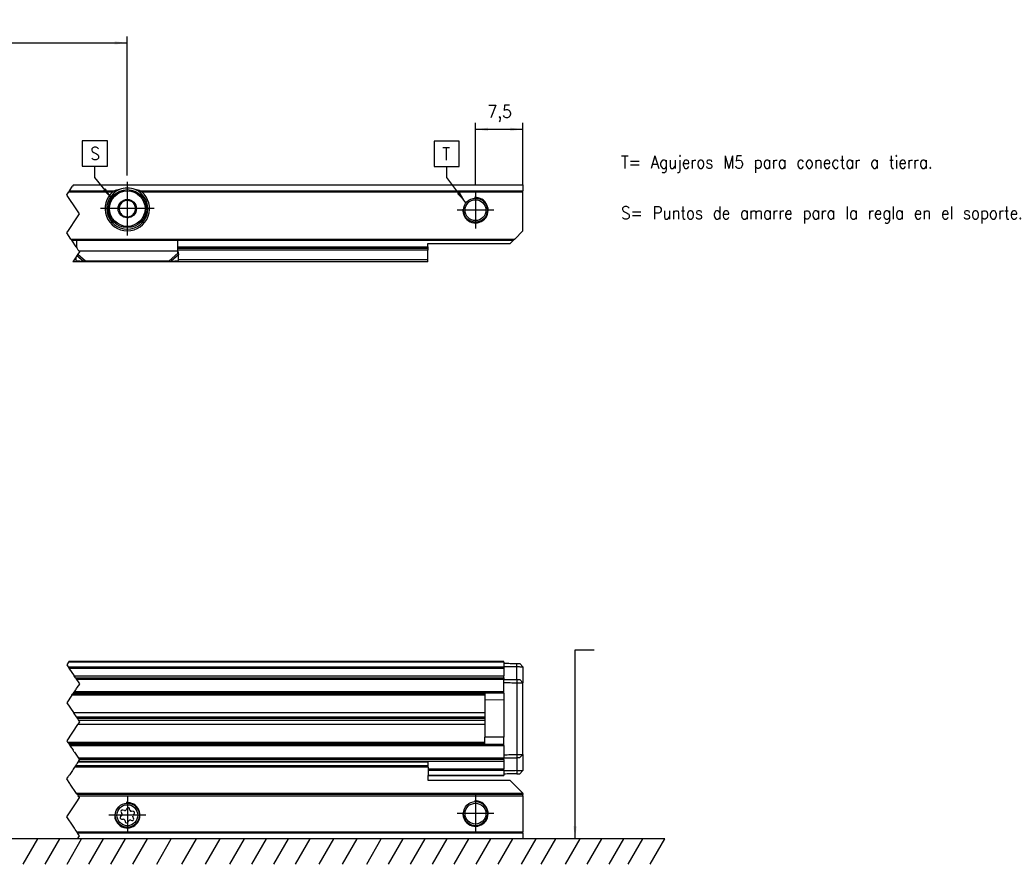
# Model space of a CAD drawing. Header units: millimetres. Extents: x -418 to 1575, y -634 to 914.
# Tile 20 of 49: x 175 to 330, y 151 to 284. Entities that reach past the tile are written whole.
import ezdxf

# ---------------------------------------------------------------- set-up
doc = ezdxf.new("R2010")
doc.units = ezdxf.units.MM
doc.linetypes.add('DOT_CENTER', pattern=[14, 12, -1, 0, -1])
doc.layers.add('1', color=7, linetype='Continuous')
doc.styles.add('CONVERTER_12', font='txt.shx', dxfattribs={"width": 0.9})
doc.dimstyles.new('ME10_DIM_45', dxfattribs={"dimtxt": 2, "dimasz": 2, "dimexe": 1, "dimexo": 1, "dimgap": 1, "dimtad": 1, "dimdsep": 46, "dimtxsty": 'CONVERTER_12', "dimsah": 1, "dimcen": 0.09, "dimclrd": 2, "dimclre": 2, "dimclrt": 2, "dimadec": 0, "dimazin": 0, "dimtfac": 1, "dimtdec": 4, "dimtix": 1, "dimtmove": 0, "dimatfit": 3, "dimfxl": 1, "dimtolj": 1, "dimtzin": 0, "dimarcsym": 0})
doc.dimstyles.new('ME10_DIM_46', dxfattribs={"dimtxt": 2, "dimasz": 2, "dimexe": 1, "dimexo": 1, "dimgap": 1, "dimtad": 1, "dimdsep": 46, "dimtxsty": 'CONVERTER_12', "dimsah": 1, "dimcen": 0.09, "dimclrd": 2, "dimclre": 2, "dimclrt": 2, "dimadec": 0, "dimazin": 0, "dimtfac": 1, "dimtdec": 4, "dimtix": 1, "dimtmove": 0, "dimatfit": 3, "dimfxl": 1, "dimtolj": 1, "dimtzin": 0, "dimarcsym": 0})
doc.dimstyles.get("Standard").update_dxf_attribs({"dimtxt": 0.18, "dimasz": 0.18, "dimexe": 0.18, "dimexo": 0.0625, "dimgap": 0.09, "dimtad": 0, "dimtih": 1, "dimtoh": 1, "dimdec": 4, "dimzin": 0, "dimdsep": 46, "dimtxsty": 'Standard', "dimcen": 0.09, "dimadec": 0, "dimazin": 0, "dimtfac": 1, "dimtdec": 4, "dimtofl": 0, "dimtmove": 0, "dimatfit": 3, "dimfxl": 1, "dimtolj": 1, "dimtzin": 0, "dimarcsym": 0})

# ---------------------------------------------------------------- blocks, each defined once
blk = doc.blocks.new('REGLA_SV2-870__7', base_point=(-239.887500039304, 164.7866984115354))
at = {"color": 2, "linetype": 'DOT_CENTER'}
for p, q in [((182.3154999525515, 182.6866984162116), (182.0488332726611, 182.286698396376)), ((182.0488332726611, 182.286698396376), (182.262272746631, 181.9665391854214)), ((182.3821666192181, 182.7866984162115), (182.3154999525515, 182.6866984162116)), ((182.262272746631, 181.9665391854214), (182.385288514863, 181.7820155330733)), ((182.385288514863, 181.7820155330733), (183.2205205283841, 180.5291675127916)), ((183.4102029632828, 180.2446438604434), (183.2205205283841, 180.5291675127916)), ((183.4102029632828, 180.2446438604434), (183.5435362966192, 180.0446438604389)), ((183.5435362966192, 180.0446438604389), (183.7478379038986, 179.7381914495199)), ((183.8255903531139, 178.9518340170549), (183.6535590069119, 178.6937869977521)), ((183.7478379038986, 179.7381914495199), (184.0488332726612, 179.286698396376)), ((183.8821878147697, 179.0367302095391), (183.8255903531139, 178.9518340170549)), ((184.0488332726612, 179.286698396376), (183.8821878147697, 179.0367302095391)), ((182.8424068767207, 177.4770588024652), (182.0488332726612, 176.286698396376)), ((182.8424068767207, 177.4770588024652), (182.9734976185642, 177.6736949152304)), ((183.0707496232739, 177.8195729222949), (182.9734976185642, 177.6736949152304)), ((183.1194215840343, 177.8925808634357), (183.0707496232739, 177.8195729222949)), ((183.2040829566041, 178.0195729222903), (183.1194215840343, 177.8925808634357)), ((183.313711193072, 178.1840152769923), (183.2040829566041, 178.0195729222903)), ((183.4104667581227, 178.3291486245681), (183.313711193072, 178.1840152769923)), ((183.4901126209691, 178.4486174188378), (183.4104667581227, 178.3291486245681)), ((183.5846843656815, 178.5904750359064), (183.4901126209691, 178.4486174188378)), ((183.6535590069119, 178.6937869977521), (183.5846843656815, 178.5904750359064)), ((182.0488332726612, 176.286698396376), (183.0823918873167, 174.7363604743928)), ((183.0823918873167, 174.7363604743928), (183.1813089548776, 174.5879848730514)), ((183.1813089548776, 174.5879848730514), (183.5232750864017, 174.0750356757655)), ((183.7490585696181, 172.8370363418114), (182.0488332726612, 170.286698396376)), ((183.5232750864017, 174.0750356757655), (183.7154999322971, 173.7866984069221)), ((183.7154999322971, 173.7866984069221), (183.907724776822, 173.4983611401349)), ((183.8479756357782, 172.9854119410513), (183.7490585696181, 172.8370363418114)), ((184.0488332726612, 173.286698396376), (183.8479756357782, 172.9854119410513)), ((183.907724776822, 173.4983611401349), (184.0488332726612, 173.286698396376)), ((182.0488332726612, 170.286698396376), (182.1757401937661, 170.0963380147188)), ((182.1757401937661, 170.0963380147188), (182.306830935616, 169.8997019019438)), ((182.306830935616, 169.8997019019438), (182.4040829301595, 169.7538239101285)), ((182.4040829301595, 169.7538239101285), (182.4527548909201, 169.6808159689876)), ((182.4527548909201, 169.6808159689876), (182.5374162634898, 169.553823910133)), ((182.5374162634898, 169.553823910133), (182.6431066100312, 169.3952883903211)), ((182.6431066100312, 169.3952883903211), (182.7438000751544, 169.2442481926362)), ((182.7438000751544, 169.2442481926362), (182.8234459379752, 169.1247793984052)), ((182.8234459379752, 169.1247793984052), (183.0341407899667, 168.8087371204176)), ((183.1589236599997, 168.6215628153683), (183.0341407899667, 168.8087371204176)), ((183.2383721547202, 168.5023900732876), (183.1589236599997, 168.6215628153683)), ((183.2383721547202, 168.5023900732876), (183.2616393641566, 168.4674892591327)), ((183.2616393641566, 168.4674892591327), (183.6831619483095, 167.8352053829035)), ((183.5191482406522, 166.4921708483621), (183.4070913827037, 166.3240855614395)), ((183.5667887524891, 166.5636316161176), (183.5191482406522, 166.4921708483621)), ((183.6801049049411, 166.7336058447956), (183.5667887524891, 166.5636316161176)), ((183.7981135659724, 166.9106188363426), (183.6801049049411, 166.7336058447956)), ((183.6831619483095, 167.8352053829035), (183.8874635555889, 167.5287529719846)), ((183.8096408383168, 166.9279097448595), (183.7981135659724, 166.9106188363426)), ((183.8871872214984, 167.0442293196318), (183.8096408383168, 166.9279097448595)), ((183.8871872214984, 167.0442293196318), (184.0488332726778, 167.286698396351)), ((183.8874635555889, 167.5287529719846), (184.0207968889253, 167.32875297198)), ((184.0488332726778, 167.286698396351), (184.0207968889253, 167.32875297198)), ((182.4488332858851, 164.8866984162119), (182.382166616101, 164.7866984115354)), ((182.5154999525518, 164.9866984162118), (182.4488332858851, 164.8866984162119)), ((182.9289394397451, 165.6068576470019), (182.5154999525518, 164.9866984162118)), ((183.0519552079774, 165.7913812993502), (182.9289394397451, 165.6068576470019)), ((183.2852853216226, 166.1413764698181), (183.0519552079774, 165.7913812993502)), ((183.4070913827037, 166.3240855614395), (183.2852853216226, 166.1413764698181))]:
    blk.add_line(p, q, dxfattribs=at)
at = {"color": 3, "linetype": 'Continuous'}
for p, q in [((251.1124999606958, 182.6866984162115), (182.3154999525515, 182.6866984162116)), ((253.1299523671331, 182.0014214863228), (253.1267456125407, 182.5015396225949)), ((253.1299523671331, 179.951605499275), (253.1299523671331, 182.0014214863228)), ((182.262272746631, 181.9665391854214), (251.1124999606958, 181.9665391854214)), ((182.385288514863, 181.7820155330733), (251.1124999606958, 181.7820155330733)), ((183.2205205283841, 180.5291675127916), (251.1124999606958, 180.5291675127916)), ((183.5435362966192, 180.0446438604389), (251.1124999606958, 180.0446438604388)), ((253.1299523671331, 179.951605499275), (253.1299523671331, 179.4515433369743)), ((253.1299523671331, 179.4515433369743), (253.1299523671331, 168.1218534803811)), ((248.1124999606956, 177.4770588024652), (182.8424068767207, 177.4770588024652)), ((182.9734976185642, 177.6736949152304), (248.1124999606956, 177.6736949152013)), ((251.1124999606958, 178.0195729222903), (183.2040829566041, 178.0195729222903)), ((251.1124999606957, 176.7366984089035), (251.1124999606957, 170.8366984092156)), ((182.1757401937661, 170.0963380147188), (248.1124999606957, 170.0963380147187)), ((248.1124999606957, 169.8997019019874), (182.306830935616, 169.8997019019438)), ((182.5374162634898, 169.553823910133), (251.1124999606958, 169.553823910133)), ((253.1299523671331, 168.1218534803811), (253.1299523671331, 167.6217913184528)), ((251.1124999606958, 167.0442293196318), (183.8871872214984, 167.0442293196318)), ((251.1124999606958, 167.5287529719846), (183.8874635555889, 167.5287529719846)), ((253.1299523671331, 167.6217913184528), (253.1299523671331, 165.5719753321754)), ((251.1124999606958, 165.7913812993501), (239.1124999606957, 165.7913812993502)), ((251.1124999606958, 165.6068576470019), (239.1124999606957, 165.6068576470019)), ((239.1124999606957, 164.8866984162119), (251.1124999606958, 164.8866984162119)), ((253.1299523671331, 165.5719753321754), (253.1267456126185, 165.0718571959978))]:
    blk.add_line(p, q, dxfattribs=at)
at = {"color": 7, "linetype": 'Continuous'}
for p, q in [((251.1124999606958, 182.7866984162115), (182.3821666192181, 182.7866984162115)), ((251.1124999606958, 182.6866984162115), (251.1124999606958, 182.7866984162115)), ((251.1124999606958, 182.6866984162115), (251.1124999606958, 182.5366984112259)), ((251.1124999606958, 182.5366984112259), (251.1124999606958, 182.0366222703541)), ((251.1124999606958, 182.0366222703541), (251.1124999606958, 181.9665391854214)), ((254.1124890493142, 181.984333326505), (253.6125800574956, 182.4930593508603)), ((251.1124999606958, 181.9665391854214), (251.1124999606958, 181.7820155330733)), ((251.1124999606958, 181.7820155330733), (251.1124999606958, 180.5291675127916)), ((251.1124999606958, 180.2446438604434), (251.1124999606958, 180.5291675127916)), ((254.1124890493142, 181.984333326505), (254.1124999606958, 179.43445511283)), ((183.4102029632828, 180.2446438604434), (251.1124999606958, 180.2446438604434)), ((251.1124999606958, 180.2446438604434), (251.1124999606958, 180.0446438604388)), ((251.1124999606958, 180.0446438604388), (251.1124999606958, 179.9868202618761)), ((251.1124999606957, 179.4867441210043), (251.1124999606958, 179.9868202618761)), ((251.1124999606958, 178.0195729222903), (251.1124999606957, 179.4867441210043)), ((254.1124999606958, 179.43445511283), (253.6125785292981, 179.9431812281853)), ((254.1124999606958, 168.1389417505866), (254.1124999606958, 179.43445511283)), ((251.1124999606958, 177.8195729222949), (183.0707496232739, 177.8195729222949)), ((248.1124999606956, 177.8195729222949), (248.1124999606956, 176.7150080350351)), ((251.1124999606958, 177.8195729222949), (251.1124999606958, 178.0195729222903)), ((251.1124999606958, 177.8195729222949), (251.1124999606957, 176.7366984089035)), ((251.1124999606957, 176.7366984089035), (248.1124999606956, 176.7150080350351)), ((248.1124999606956, 176.7150080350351), (248.1124999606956, 170.8583887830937)), ((183.0823918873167, 174.7363604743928), (248.1124999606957, 174.7363604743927)), ((183.5232750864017, 174.0750356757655), (248.1124999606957, 174.0750356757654)), ((248.1124999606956, 173.7866984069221), (183.7154999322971, 173.7866984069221)), ((248.1124999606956, 172.8370363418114), (183.7490585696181, 172.8370363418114)), ((248.1124999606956, 173.4983611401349), (183.907724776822, 173.4983611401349)), ((182.4040829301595, 169.7538239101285), (251.1124999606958, 169.7538239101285)), ((248.1124999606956, 169.7538239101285), (248.1124999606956, 170.8583887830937)), ((251.1124999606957, 170.8366984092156), (248.1124999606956, 170.8583887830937)), ((251.1124999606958, 169.7538239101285), (251.1124999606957, 170.8366984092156)), ((251.1124999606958, 169.553823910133), (251.1124999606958, 169.7538239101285)), ((251.1124999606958, 169.553823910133), (251.1124999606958, 168.0866526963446)), ((251.1124999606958, 168.0866526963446), (251.1124999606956, 167.586576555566)), ((253.6125785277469, 167.6302155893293), (254.1124999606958, 168.1389417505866)), ((254.1124999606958, 168.1389417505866), (254.1124999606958, 165.5890635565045)), ((251.1124999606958, 167.32875297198), (184.0207968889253, 167.32875297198)), ((251.1124999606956, 167.586576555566), (251.1124999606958, 167.5287529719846)), ((251.1124999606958, 167.32875297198), (251.1124999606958, 167.5287529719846)), ((251.1124999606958, 167.32875297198), (251.1124999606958, 167.0442293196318)), ((251.1124999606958, 167.0442293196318), (251.1124999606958, 165.7913812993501)), ((251.1124999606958, 165.6068576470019), (251.1124999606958, 165.7913812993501)), ((251.1124999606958, 165.6068576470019), (251.1124999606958, 165.5367745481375)), ((251.1124999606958, 165.5367745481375), (251.1124999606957, 165.0366984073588)), ((251.1124999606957, 165.0366984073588), (251.1124999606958, 164.8866984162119)), ((251.1124999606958, 164.8866984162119), (251.1124999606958, 164.7866984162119)), ((253.6125800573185, 165.0803374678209), (254.1124999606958, 165.5890635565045)), ((239.1124999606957, 164.7866984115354), (251.1124999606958, 164.7866984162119))]:
    blk.add_line(p, q, dxfattribs=at)
for points, knots in [([(251.1124999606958, 182.5366984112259), (251.2791670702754, 182.5337892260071), (251.6125012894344, 182.5279708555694), (252.1152768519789, 182.5191948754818), (252.620024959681, 182.5103844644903), (252.9581059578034, 182.5044832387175), (253.1267456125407, 182.5015396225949)], [0, 0, 0, 0, 0.5000774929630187, 1.00015498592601, 1.508556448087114, 2.014552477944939, 2.014552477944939, 2.014552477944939, 2.014552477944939]), ([(251.1124999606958, 182.0366222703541), (251.2791670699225, 182.0337130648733), (251.6125012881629, 182.0278946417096), (252.1154104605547, 182.0191166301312), (252.6212273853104, 182.0102864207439), (252.9603773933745, 182.0043764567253), (253.1299523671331, 182.0014214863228)], [0, 0, 0, 0, 0.5000774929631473, 1.000154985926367, 1.508957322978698, 2.017759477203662, 2.017759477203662, 2.017759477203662, 2.017759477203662]), ([(253.1267456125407, 182.5015396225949), (253.1868912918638, 182.500489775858), (253.3016433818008, 182.4984867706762), (253.4399918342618, 182.4960718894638), (253.5417909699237, 182.4942949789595), (253.5889836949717, 182.4934712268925), (253.6125800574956, 182.4930593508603)], [0, 0, 0, 0, 0.1804645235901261, 0.3443087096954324, 0.4151085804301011, 0.4859084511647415, 0.4859084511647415, 0.4859084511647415, 0.4859084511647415]), ([(253.1299523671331, 182.0014214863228), (253.1748063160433, 182.0006380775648), (253.263783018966, 181.9990840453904), (253.4287885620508, 181.9961927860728), (253.6144339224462, 181.9929707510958), (253.7917752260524, 181.9898899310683), (253.9212513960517, 181.9876450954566), (254.0051332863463, 181.9861917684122), (254.0630409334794, 181.9851892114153), (254.0960712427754, 181.9846175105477), (254.1092024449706, 181.984390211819), (254.1124890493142, 181.984333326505)], [0, 0, 0, 0, 0.1345823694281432, 0.2669708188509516, 0.4950926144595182, 0.6916023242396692, 0.7990750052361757, 0.8835795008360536, 0.9432857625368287, 0.972823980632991, 0.982685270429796, 0.982685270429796, 0.982685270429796, 0.982685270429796]), ([(251.1124999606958, 179.9868202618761), (251.2791670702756, 179.9839110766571), (251.6125012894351, 179.9780927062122), (252.1154104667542, 179.9693143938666), (252.6212274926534, 179.9604853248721), (252.9603774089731, 179.9545654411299), (253.1299523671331, 179.951605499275)], [0, 0, 0, 0, 0.5000774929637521, 1.000154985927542, 1.508957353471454, 2.017759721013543, 2.017759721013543, 2.017759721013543, 2.017759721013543]), ([(251.1124999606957, 179.4867441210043), (251.2791670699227, 179.4838349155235), (251.6125012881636, 179.4780164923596), (252.1154104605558, 179.4692384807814), (252.6212273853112, 179.4604082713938), (252.9603773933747, 179.4544983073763), (253.1299523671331, 179.4515433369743)], [0, 0, 0, 0, 0.5000774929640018, 1.000154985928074, 1.508957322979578, 2.017759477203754, 2.017759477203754, 2.017759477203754, 2.017759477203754]), ([(253.1299523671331, 179.951605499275), (253.1891166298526, 179.9505727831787), (253.3027998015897, 179.9485884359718), (253.440079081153, 179.9461922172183), (253.5417902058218, 179.9444168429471), (253.5889824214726, 179.9435930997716), (253.6125785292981, 179.9431812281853)], [0, 0, 0, 0, 0.1775198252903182, 0.3411014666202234, 0.411900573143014, 0.4826996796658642, 0.4826996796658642, 0.4826996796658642, 0.4826996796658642]), ([(253.1299523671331, 179.4515433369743), (253.1748063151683, 179.4507599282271), (253.2637830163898, 179.4492058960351), (253.4287885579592, 179.446314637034), (253.6144339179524, 179.443092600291), (253.7917752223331, 179.4400117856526), (253.9212513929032, 179.4377669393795), (254.0051332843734, 179.4363136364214), (254.0630427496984, 179.4353109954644), (254.0960766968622, 179.4347392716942), (254.109211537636, 179.4345120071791), (254.1124999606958, 179.43445511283)], [0, 0, 0, 0, 0.1345823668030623, 0.2669708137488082, 0.4950926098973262, 0.6916023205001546, 0.7990750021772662, 0.8835794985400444, 0.9432857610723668, 0.9728294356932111, 0.982696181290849, 0.982696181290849, 0.982696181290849, 0.982696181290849]), ([(251.1124999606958, 168.0866526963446), (251.2791670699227, 168.089561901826), (251.6125012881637, 168.0953803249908), (252.1154104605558, 168.1041583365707), (252.6212273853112, 168.1129885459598), (252.9603773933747, 168.1188985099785), (253.1299523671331, 168.1218534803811)], [0, 0, 0, 0, 0.5000774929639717, 1.000154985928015, 1.508957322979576, 2.017759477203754, 2.017759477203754, 2.017759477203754, 2.017759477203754]), ([(253.1299523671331, 168.1218534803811), (253.1748063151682, 168.1226368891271), (253.2637830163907, 168.1241909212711), (253.428788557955, 168.1270821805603), (253.6144339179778, 168.130304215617), (253.7917752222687, 168.1333850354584), (253.921251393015, 168.1356298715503), (254.0051332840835, 168.1370831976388), (254.063042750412, 168.1380857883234), (254.0960766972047, 168.1386575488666), (254.1092115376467, 168.138884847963), (254.1124999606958, 168.1389417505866)], [0, 0, 0, 0, 0.1345823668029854, 0.2669708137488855, 0.4950926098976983, 0.6916023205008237, 0.7990750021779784, 0.8835794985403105, 0.9432857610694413, 0.9728294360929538, 0.9826961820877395, 0.9826961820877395, 0.9826961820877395, 0.9826961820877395]), ([(251.1124999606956, 167.586576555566), (251.2791670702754, 167.5894857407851), (251.6125012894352, 167.5953041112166), (252.1154104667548, 167.6040824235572), (252.6212274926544, 167.6129114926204), (252.9603774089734, 167.6188313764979), (253.1299523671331, 167.6217913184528)], [0, 0, 0, 0, 0.5000774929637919, 1.00015498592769, 1.508957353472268, 2.017759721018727, 2.017759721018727, 2.017759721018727, 2.017759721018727]), ([(253.1299523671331, 167.6217913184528), (253.1894867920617, 167.6228304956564), (253.3031699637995, 167.6248148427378), (253.4404492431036, 167.627211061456), (253.5417902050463, 167.62897997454), (253.58898242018, 167.6298037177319), (253.6125785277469, 167.6302155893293)], [0, 0, 0, 0, 0.1786304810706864, 0.3411014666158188, 0.4119005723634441, 0.4826996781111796, 0.4826996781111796, 0.4826996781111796, 0.4826996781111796]), ([(253.1299523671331, 165.5719753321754), (252.9603773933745, 165.5690203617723), (252.6212273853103, 165.5631103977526), (252.1154104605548, 165.5542801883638), (251.6125012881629, 165.5455021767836), (251.2791670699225, 165.5396837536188), (251.1124999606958, 165.5367745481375)], [0, 0, 0, 0, 0.5088021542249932, 1.017604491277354, 1.517681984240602, 2.017759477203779, 2.017759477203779, 2.017759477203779, 2.017759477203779]), ([(253.1267456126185, 165.0718571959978), (252.9581059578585, 165.0689135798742), (252.6200249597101, 165.0630123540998), (252.115276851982, 165.0542019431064), (251.6125012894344, 165.045425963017), (251.2791670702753, 165.0396075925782), (251.1124999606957, 165.0366984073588)], [0, 0, 0, 0, 0.5059960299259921, 1.014397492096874, 1.514474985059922, 2.014552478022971, 2.014552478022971, 2.014552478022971, 2.014552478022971]), ([(253.1267456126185, 165.0718571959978), (253.1880644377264, 165.0729275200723), (253.3028165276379, 165.0749305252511), (253.4411649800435, 165.077345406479), (253.5417909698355, 165.0791018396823), (253.5889836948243, 165.0799255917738), (253.6125800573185, 165.0803374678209)], [0, 0, 0, 0, 0.1839844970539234, 0.344308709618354, 0.4151085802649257, 0.485908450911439, 0.485908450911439, 0.485908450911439, 0.485908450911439]), ([(253.1299523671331, 165.5719753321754), (253.1748063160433, 165.5727587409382), (253.2637830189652, 165.5743127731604), (253.4287885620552, 165.5772040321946), (253.6144339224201, 165.5804260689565), (253.79177522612, 165.5835068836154), (253.9212513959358, 165.5857517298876), (254.0051332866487, 165.5872050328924), (254.0630427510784, 165.5882076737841), (254.0960766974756, 165.5887793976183), (254.1092115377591, 165.5890066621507), (254.1124999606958, 165.5890635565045)], [0, 0, 0, 0, 0.1345823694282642, 0.2669708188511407, 0.4950926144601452, 0.6916023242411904, 0.7990750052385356, 0.8835795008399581, 0.9432857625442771, 0.9728294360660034, 0.9826961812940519, 0.9826961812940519, 0.9826961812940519, 0.9826961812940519])]:
    blk.add_open_spline(points, degree=3, knots=knots, dxfattribs=at)
blk = doc.blocks.new('SOPORTE_SV2__8', base_point=(-242.8875000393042, 154.78669839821))
at = {"color": 2, "linetype": 'DOT_CENTER'}
for p, q in [((183.5191482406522, 166.4921708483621), (183.4070913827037, 166.3240855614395)), ((183.5667887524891, 166.5636316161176), (183.5191482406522, 166.4921708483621)), ((183.6801049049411, 166.7336058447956), (183.5667887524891, 166.5636316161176)), ((183.7981135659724, 166.9106188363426), (183.6801049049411, 166.7336058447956)), ((183.8096408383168, 166.9279097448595), (183.7981135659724, 166.9106188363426)), ((182.4488332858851, 164.8866984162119), (182.382166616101, 164.7866984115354)), ((182.5154999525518, 164.9866984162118), (182.4488332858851, 164.8866984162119)), ((182.9289394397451, 165.6068576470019), (182.5154999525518, 164.9866984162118)), ((183.0519552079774, 165.7913812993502), (182.9289394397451, 165.6068576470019)), ((183.2852853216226, 166.1413764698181), (183.0519552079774, 165.7913812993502)), ((183.4070913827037, 166.3240855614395), (183.2852853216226, 166.1413764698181)), ((182.0488332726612, 164.2866983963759), (182.2488332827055, 164.5866984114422)), ((182.5491396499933, 163.5362388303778), (182.0488332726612, 164.2866983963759)), ((182.382166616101, 164.7866984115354), (182.2488332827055, 164.5866984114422)), ((182.5967679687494, 163.4647963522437), (182.5491396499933, 163.5362388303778)), ((183.5821665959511, 161.986698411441), (182.5967679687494, 163.4647963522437)), ((183.6124999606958, 161.9411983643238), (183.5821665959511, 161.986698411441)), ((183.7154999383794, 161.7866983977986), (183.6124999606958, 161.9411983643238)), ((183.7154999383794, 161.7866983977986), (183.8488332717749, 161.5866983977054)), ((182.0488332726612, 158.2866983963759), (183.6124999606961, 160.6321984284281)), ((183.6124999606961, 160.6321984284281), (184.0176138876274, 161.2398693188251)), ((183.9474220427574, 161.4388152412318), (183.8488332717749, 161.5866983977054)), ((184.0331270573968, 161.3102577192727), (183.9474220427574, 161.4388152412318)), ((184.0176138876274, 161.2398693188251), (184.048833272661, 161.286698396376)), ((184.048833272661, 161.286698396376), (184.0331270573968, 161.3102577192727)), ((182.2488332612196, 157.9866984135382), (182.0488332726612, 158.2866983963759)), ((182.382166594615, 157.7866984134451), (182.2488332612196, 157.9866984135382)), ((182.7154999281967, 157.2866984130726), (182.382166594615, 157.7866984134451)), ((183.24883326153, 156.4866984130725), (182.7154999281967, 157.2866984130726)), ((183.3821665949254, 156.2866984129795), (183.24883326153, 156.4866984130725)), ((183.6602714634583, 155.8695411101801), (183.3821665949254, 156.2866984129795)), ((183.6602714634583, 155.8695411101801), (183.7545523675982, 155.72811975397)), ((184.048833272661, 155.2866983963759), (183.7545523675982, 155.72811975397)), ((183.754552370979, 154.8452770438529), (183.715499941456, 154.7866983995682)), ((183.8488332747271, 154.9866983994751), (183.754552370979, 154.8452770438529)), ((183.8488332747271, 154.9866983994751), (184.048833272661, 155.2866983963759))]:
    blk.add_line(p, q, dxfattribs=at)
at = {"color": 3, "linetype": 'Continuous'}
for p, q in [((239.1124999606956, 166.9106188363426), (183.7981135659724, 166.9106188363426)), ((239.1124999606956, 166.1413764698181), (183.2852853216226, 166.1413764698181)), ((239.1124999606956, 166.3240855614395), (183.4070913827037, 166.3240855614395)), ((254.1124999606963, 161.986698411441), (183.5821665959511, 161.986698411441)), ((183.8488332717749, 161.5866983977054), (254.1124999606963, 161.5866983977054)), ((254.1124999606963, 155.86954111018), (183.6602714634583, 155.8695411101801)), ((254.1124999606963, 155.72811975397), (183.7545523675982, 155.72811975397)), ((183.754552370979, 154.8452770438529), (254.1124999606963, 154.8452770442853))]:
    blk.add_line(p, q, dxfattribs=at)
at = {"color": 7, "linetype": 'Continuous'}
for p, q in [((239.1124999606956, 166.9279097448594), (183.8096408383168, 166.9279097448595)), ((239.1124999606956, 166.3240855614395), (239.1124999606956, 166.9106188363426)), ((239.1124999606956, 166.1413764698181), (239.1124999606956, 166.3240855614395)), ((239.1124999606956, 166.1413764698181), (239.1124999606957, 164.7866984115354)), ((239.1124999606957, 164.0366984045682), (239.1124999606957, 164.7866984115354)), ((252.1124999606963, 164.0366984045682), (239.1124999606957, 164.0366984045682)), ((252.1124999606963, 164.0366984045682), (254.1124999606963, 162.0366984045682)), ((254.1124999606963, 161.7866983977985), (183.7154999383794, 161.7866983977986)), ((254.1124999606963, 161.986698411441), (254.1124999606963, 162.0366984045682)), ((254.1124999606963, 161.986698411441), (254.1124999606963, 161.7866983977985)), ((254.1124999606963, 161.5866983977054), (254.1124999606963, 161.7866983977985)), ((254.1124999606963, 161.5866983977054), (254.1124999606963, 155.86954111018)), ((190.6315855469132, 159.0136537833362), (190.7609059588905, 158.7844686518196)), ((191.1499195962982, 159.2914332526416), (190.8882105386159, 159.3540609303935)), ((191.5343111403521, 159.6232165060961), (191.4050976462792, 159.400776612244)), ((192.0318551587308, 159.318189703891), (191.9587455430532, 159.5710138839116)), ((192.51603143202, 159.1476727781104), (192.2529317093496, 159.1502701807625)), ((192.4989714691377, 158.564292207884), (192.6813610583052, 158.7540110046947)), ((190.7260216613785, 158.5090509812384), (190.5436524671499, 158.319353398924)), ((190.7089820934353, 157.925691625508), (190.9721112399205, 157.9230939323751)), ((191.1931866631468, 157.7551783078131), (191.2662953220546, 157.5023739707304)), ((191.6898801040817, 157.4487266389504), (191.8236907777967, 157.6752982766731)), ((192.0796516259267, 157.7827964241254), (192.3351368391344, 157.7197044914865)), ((192.5933931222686, 158.0597150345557), (192.4640871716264, 158.2888745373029)), ((254.1124999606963, 155.72811975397), (254.1124999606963, 155.86954111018)), ((254.1124999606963, 155.72811975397), (254.1124999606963, 154.8452770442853)), ((254.1124999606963, 154.7866983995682), (183.715499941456, 154.7866983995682)), ((254.1124999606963, 154.8452770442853), (254.1124999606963, 154.7866983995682))]:
    blk.add_line(p, q, dxfattribs=at)
for centre, radius in [((191.6124999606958, 158.5366983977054), 1.899999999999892), ((246.612499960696, 158.7866983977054), 1.899999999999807), ((246.612499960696, 158.7866983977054), 1.649999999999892), ((191.6124999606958, 158.5366983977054), 1.649999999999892)]:
    blk.add_circle(centre, radius, dxfattribs=at)
for centre, radius, start, end in [((190.8340949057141, 159.1279220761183), 0.2325237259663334, 76.54205043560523, 209.434376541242), ((190.5583966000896, 158.6702003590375), 0.2325237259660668, 316.1283765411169, 29.43437654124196), ((191.2040352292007, 159.5175721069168), 0.2325237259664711, 256.5420504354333, 329.8480504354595), ((191.7353735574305, 159.5064210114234), 0.2325237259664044, 16.12837654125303, 149.8480504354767), ((192.2552271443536, 159.3827825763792), 0.2325237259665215, 196.128376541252, 269.4343765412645), ((192.5137359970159, 158.9151603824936), 0.2325237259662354, 316.1283765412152, 89.43437654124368), ((190.7112775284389, 158.1582040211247), 0.2325237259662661, 136.1283765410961, 269.4343765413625), ((190.969815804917, 157.6905815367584), 0.2325237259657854, 16.12937654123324, 89.43437654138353), ((191.4896661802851, 157.5669707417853), 0.2325237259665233, 196.1293765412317, 329.4343765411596), ((192.0239047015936, 157.5570541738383), 0.2325237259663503, 76.12837654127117, 149.4343765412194), ((192.3908837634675, 157.9454467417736), 0.2325237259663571, 256.1283765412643, 29.43437654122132), ((192.6665965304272, 158.403142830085), 0.232523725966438, 136.128376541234, 209.4343765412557)]:
    blk.add_arc(centre, radius, start, end, dxfattribs=at)
blk.add_open_spline([(239.1124999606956, 166.9106188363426), (239.1124999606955, 166.9135006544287), (239.1124999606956, 166.919264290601), (239.1124999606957, 166.9250279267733), (239.1124999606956, 166.9279097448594)], degree=3, dxfattribs=at)
at = {"layer": '1', "color": 2, "linetype": 'DOT_CENTER'}
for p, q in [((191.6124999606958, 161.4366983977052), (191.6124999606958, 155.6366983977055)), ((246.612499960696, 161.6866983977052), (246.612499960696, 155.8866983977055)), ((249.5124999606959, 158.7866983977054), (243.7124999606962, 158.7866983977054)), ((194.5124999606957, 158.5366983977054), (188.7124999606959, 158.5366983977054))]:
    blk.add_line(p, q, dxfattribs=at)
at = {"layer": '1', "color": 30, "linetype": 'Continuous'}
for centre in [(191.6124999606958, 158.5366983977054), (246.612499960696, 158.7866983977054)]:
    blk.add_arc(centre, 2.000000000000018, 175.0000000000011, 94.99999999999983, dxfattribs=at)
blk = doc.blocks.new('REGLA_SV2-870mm__10', base_point=(-242.8875000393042, 154.78669839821))
for name, p in [('REGLA_SV2-870__7', (-239.887500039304, 164.7866984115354)), ('SOPORTE_SV2__8', (-242.8875000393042, 154.78669839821))]:
    blk.add_blockref(name, p)
blk = doc.blocks.new('SOPORTE_SV2__56', base_point=(-242.8900000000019, 245.9293942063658))
at = {"color": 2, "linetype": 'DOT_CENTER'}
for p, q in [((182.0463333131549, 256.4999999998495), (182.3715085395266, 256.9877628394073)), ((182.4657894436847, 257.1291841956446), (182.3715085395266, 256.9877628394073)), ((182.4657894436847, 257.1291841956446), (182.9600703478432, 257.870605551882)), ((183.0543512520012, 258.0120269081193), (182.9600703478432, 257.870605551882)), ((183.0934036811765, 258.070605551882), (183.0543512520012, 258.0120269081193)), ((182.1325962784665, 256.370605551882), (182.0463333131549, 256.4999999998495)), ((183.6099999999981, 254.1544999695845), (182.1325962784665, 256.370605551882)), ((184.0463333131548, 253.4999999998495), (183.6099999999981, 254.1544999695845)), ((182.2934036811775, 250.8706055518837), (183.6099999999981, 252.8455000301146)), ((183.6099999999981, 252.8455000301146), (184.0463333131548, 253.4999999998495)), ((182.0463333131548, 250.4999999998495), (182.2934036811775, 250.8706055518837)), ((182.6989565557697, 249.5210651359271), (182.0463333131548, 250.4999999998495)), ((182.6989565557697, 249.5210651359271), (182.832289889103, 249.3210651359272)), ((183.532596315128, 248.2706054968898), (182.832289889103, 249.3210651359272)), ((183.532596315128, 248.2706054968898), (183.6099999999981, 248.1544999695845)), ((183.6099999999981, 248.1544999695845), (183.6659296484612, 248.0706054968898)), ((183.8577124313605, 247.782931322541), (183.6659296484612, 248.0706054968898)), ((184.0463333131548, 247.4999999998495), (183.7995597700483, 247.1298396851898)), ((183.8577124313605, 247.782931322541), (183.9935319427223, 247.5792020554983)), ((183.9935319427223, 247.5792020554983), (184.0463333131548, 247.4999999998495)), ((183.1910456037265, 246.217068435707), (182.9992627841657, 245.9293942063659)), ((183.5091329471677, 246.694199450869), (183.1910456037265, 246.217068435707)), ((183.6490435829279, 246.9040654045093), (183.5091329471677, 246.694199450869)), ((183.7995597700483, 247.1298396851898), (183.6490435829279, 246.9040654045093))]:
    blk.add_line(p, q, dxfattribs=at)
at = {"color": 3, "linetype": 'Continuous'}
for p, q in [((182.3715085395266, 256.9877628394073), (189.3436655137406, 256.9877628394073)), ((182.4657894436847, 257.1291841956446), (189.6212147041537, 257.1291841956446)), ((254.1099999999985, 258.0120269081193), (183.0543512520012, 258.0120269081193)), ((193.5987852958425, 257.1291841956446), (254.1099999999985, 257.1291841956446)), ((193.8763344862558, 256.9877628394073), (254.1099999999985, 256.9877628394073)), ((182.6989565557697, 249.5210651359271), (252.8104596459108, 249.5210651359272)), ((183.532596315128, 248.2706054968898), (183.6099999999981, 248.2706054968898)), ((199.6099999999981, 247.5792020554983), (183.9935319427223, 247.5792020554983)), ((199.6099999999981, 248.2706054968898), (239.1099999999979, 248.2706054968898)), ((239.1099999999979, 247.7829313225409), (199.6099999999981, 247.7829313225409)), ((183.5200298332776, 246.217068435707), (183.1910456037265, 246.217068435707)), ((183.6490435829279, 246.9040654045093), (184.6935262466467, 246.0106522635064)), ((183.7995597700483, 247.1298396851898), (185.0242135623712, 246.0823146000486)), ((199.6099999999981, 247.2919823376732), (198.1957864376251, 246.0823146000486)), ((199.7185431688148, 247.0303058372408), (198.5264737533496, 246.0106522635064)), ((239.1099999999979, 246.217068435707), (199.6999701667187, 246.217068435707))]:
    blk.add_line(p, q, dxfattribs=at)
at = {"color": 7, "linetype": 'Continuous'}
for p, q in [((183.0934036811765, 258.070605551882), (254.1099999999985, 258.070605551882)), ((254.1099999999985, 258.070605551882), (254.1099999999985, 258.0120269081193)), ((254.1099999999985, 258.0120269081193), (254.1099999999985, 257.1291841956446)), ((254.1099999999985, 256.9877628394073), (254.1099999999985, 257.1291841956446)), ((254.1099999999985, 250.8206054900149), (254.1099999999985, 256.9877628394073)), ((189.6233492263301, 256.5685420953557), (189.2628141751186, 256.5685420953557)), ((191.1382753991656, 255.5319997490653), (191.4286316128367, 255.7525409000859)), ((191.4286316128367, 255.7525409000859), (191.7648039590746, 255.6113556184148)), ((192.4232358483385, 255.3348281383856), (192.7594081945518, 255.1936428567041)), ((192.7594081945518, 255.1936428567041), (192.8052243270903, 254.8319164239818)), ((193.9571858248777, 256.5685420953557), (193.5966507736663, 256.5685420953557)), ((190.2792234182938, 254.8795035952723), (190.5695796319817, 255.1000447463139)), ((190.3250395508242, 254.5177771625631), (190.2792234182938, 254.8795035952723)), ((190.460591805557, 253.4475682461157), (190.4147756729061, 253.8092946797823)), ((192.9407765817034, 253.7617075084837), (192.6504203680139, 253.5411663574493)), ((192.8949604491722, 254.1234339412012), (192.9407765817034, 253.7617075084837)), ((190.7967641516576, 253.3063829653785), (190.460591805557, 253.4475682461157)), ((191.7913683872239, 252.8886702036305), (191.4551960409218, 253.0298554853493)), ((192.0817246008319, 253.1092113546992), (191.7913683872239, 252.8886702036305)), ((252.8104596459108, 249.5210651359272), (254.1099999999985, 250.8206054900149)), ((182.832289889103, 249.3210651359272), (252.6104596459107, 249.3210651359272)), ((183.6099999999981, 248.1544999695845), (183.6099999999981, 249.3210651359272)), ((199.6099999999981, 247.6027986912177), (199.6099999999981, 249.3210651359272)), ((252.6104596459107, 249.3210651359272), (252.1099999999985, 248.8206063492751)), ((252.8104596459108, 249.5210651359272), (252.6104596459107, 249.3210651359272)), ((199.6099999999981, 248.0706054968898), (239.1099999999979, 248.0706054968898)), ((199.6099999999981, 247.5792020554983), (199.6099999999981, 247.6027986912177)), ((199.6099999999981, 247.2919823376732), (199.6099999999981, 247.5792020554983)), ((239.1099999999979, 248.8206063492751), (252.1099999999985, 248.8206063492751)), ((239.1099999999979, 248.2706054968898), (239.1099999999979, 248.8206063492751)), ((239.1099999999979, 248.2706054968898), (239.1099999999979, 248.0706054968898)), ((239.1099999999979, 248.0706054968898), (239.1099999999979, 247.7829313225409)), ((239.1099999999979, 246.217068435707), (239.1099999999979, 247.7829313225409)), ((239.1099999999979, 245.9293942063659), (182.9992627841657, 245.9293942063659)), ((183.5217662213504, 246.1410389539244), (183.5091329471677, 246.694199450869)), ((183.5217662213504, 246.1410389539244), (184.6935262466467, 246.0106522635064)), ((185.0242135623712, 246.0823146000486), (198.1957864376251, 246.0823146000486)), ((198.5264737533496, 246.0106522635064), (199.6982337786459, 246.1410389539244)), ((199.6713594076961, 247.1996704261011), (199.7185431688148, 247.0303058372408)), ((199.6982337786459, 246.1410389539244), (199.7185431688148, 247.0303058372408)), ((239.1099999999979, 245.9293942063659), (239.1099999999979, 246.217068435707))]:
    blk.add_line(p, q, dxfattribs=at)
for centre, radius in [((191.6099999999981, 254.320605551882), 2.99999999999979), ((191.6099999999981, 254.320605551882), 1.45000000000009), ((246.6099999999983, 254.0706055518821), 1.900000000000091), ((246.6099999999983, 254.0706055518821), 1.650000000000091), ((191.6099999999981, 254.320605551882), 0.0499999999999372)]:
    blk.add_circle(centre, radius, dxfattribs=at)
at = {"color": 3, "linetype": 'Continuous'}
blk.add_circle((191.6099999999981, 254.320605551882), 2.799999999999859, dxfattribs=at)
at = {"color": 7, "linetype": 'Continuous'}
for centre, radius, start, end in [((191.6099999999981, 254.320605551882), 3.499999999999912, 130.3551916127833, 49.64480838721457), ((191.6100000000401, 254.320605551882), 3.249999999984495, 112.6198649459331, 67.3801350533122), ((191.6100000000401, 254.320605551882), 3.249999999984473, 67.3801350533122, 112.6198649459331), ((191.6099999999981, 254.320605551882), 1.299999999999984, 111.276254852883, 143.1609920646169), ((191.6099999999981, 254.320605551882), 1.300000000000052, 83.16099206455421, 111.276254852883), ((191.6099999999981, 254.320605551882), 1.299999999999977, 51.27625485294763, 83.16099206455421), ((191.6099999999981, 254.320605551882), 1.30000000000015, 23.16099206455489, 51.27625485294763), ((191.6099999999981, 254.320605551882), 1.299999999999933, 171.2762548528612, 203.1609920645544), ((191.6099999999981, 254.320605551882), 1.300000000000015, 143.1609920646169, 171.2762548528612), ((191.6099999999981, 254.320605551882), 1.299999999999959, 203.1609920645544, 231.2762548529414), ((191.6099999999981, 254.320605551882), 1.300000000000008, 323.1609920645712, 351.2762548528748), ((191.6099999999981, 254.320605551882), 1.300000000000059, 351.2762548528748, 23.16099206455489), ((191.6099999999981, 254.320605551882), 1.299999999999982, 231.2762548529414, 263.1609920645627), ((191.6099999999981, 254.320605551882), 1.299999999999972, 263.1609920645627, 291.2762548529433), ((191.6099999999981, 254.320605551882), 1.299999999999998, 291.2762548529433, 323.1609920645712)]:
    blk.add_arc(centre, radius, start, end, dxfattribs=at)
for points, knots in [([(189.6212147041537, 257.1291841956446), (189.5928494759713, 257.1195255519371), (189.543972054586, 257.1028822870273), (189.4710418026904, 257.0700409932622), (189.4050466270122, 257.0349180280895), (189.3630955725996, 257.0026897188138), (189.3436655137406, 256.9877628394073)], [0, 0, 0, 0, 0.0898239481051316, 0.1547797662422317, 0.2398559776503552, 0.3132557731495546, 0.3132557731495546, 0.3132557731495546, 0.3132557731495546]), ([(190.3600000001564, 257.3206055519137), (190.2975460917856, 257.3075772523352), (190.1722287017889, 257.281435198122), (189.9867675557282, 257.2355952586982), (189.8027275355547, 257.1854415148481), (189.6818797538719, 257.1479864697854), (189.6212147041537, 257.1291841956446)], [0, 0, 0, 0, 0.1913804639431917, 0.3840160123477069, 0.5730241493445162, 0.763547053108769, 0.763547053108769, 0.763547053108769, 0.763547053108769]), ([(193.5987852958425, 257.1291841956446), (193.5382482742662, 257.1479478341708), (193.417642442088, 257.1853299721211), (193.233723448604, 257.2354678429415), (193.0481362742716, 257.2813559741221), (192.9225719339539, 257.3075516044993), (192.8599999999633, 257.3206055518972)], [0, 0, 0, 0, 0.1901217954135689, 0.3787731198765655, 0.5718043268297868, 0.763547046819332, 0.763547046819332, 0.763547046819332, 0.763547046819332]), ([(193.8763344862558, 256.9877628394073), (193.8673823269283, 256.9950071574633), (193.8467357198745, 257.0117149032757), (193.8146551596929, 257.0328850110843), (193.7789943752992, 257.0537867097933), (193.736378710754, 257.0758006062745), (193.6760175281, 257.1028483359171), (193.6271471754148, 257.1195129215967), (193.5987852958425, 257.1291841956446)], [0, 0, 0, 0, 0.0345342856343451, 0.0796473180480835, 0.1151227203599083, 0.1585173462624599, 0.2234851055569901, 0.3133312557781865, 0.3133312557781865, 0.3133312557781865, 0.3133312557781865]), ([(199.6099999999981, 247.6027986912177), (199.6108392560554, 247.5706056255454), (199.612563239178, 247.5044758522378), (199.6253835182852, 247.4045811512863), (199.6444112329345, 247.3021460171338), (199.6622690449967, 247.2342382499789), (199.6713594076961, 247.1996704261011)], [0, 0, 0, 0, 0.0965566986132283, 0.198343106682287, 0.3017293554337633, 0.4089232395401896, 0.4089232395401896, 0.4089232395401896, 0.4089232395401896]), ([(184.6935262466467, 246.0106522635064), (184.7198167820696, 246.0146923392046), (184.7748748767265, 246.0231531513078), (184.856316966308, 246.0396322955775), (184.9403614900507, 246.0591873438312), (184.9954805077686, 246.0743897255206), (185.0242135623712, 246.0823146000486)], [0, 0, 0, 0, 0.0797880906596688, 0.1670936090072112, 0.2491987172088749, 0.3386072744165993, 0.3386072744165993, 0.3386072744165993, 0.3386072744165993]), ([(198.1957864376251, 246.0823146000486), (198.2245194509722, 246.0743896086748), (198.2796383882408, 246.05918700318), (198.3624670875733, 246.0399165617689), (198.443895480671, 246.0233794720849), (198.4989504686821, 246.0148942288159), (198.5264737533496, 246.0106522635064)], [0, 0, 0, 0, 0.0894085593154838, 0.1715136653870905, 0.2550732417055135, 0.3386072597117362, 0.3386072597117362, 0.3386072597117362, 0.3386072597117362]), ([(199.7185431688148, 247.0303058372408), (199.7097608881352, 247.0504895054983), (199.691716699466, 247.0919591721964), (199.6648077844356, 247.1557759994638), (199.6372602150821, 247.2227614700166), (199.6192271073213, 247.2685522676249), (199.6099999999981, 247.2919823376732)], [0, 0, 0, 0, 0.0660342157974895, 0.1356748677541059, 0.2077705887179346, 0.2833140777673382, 0.2833140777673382, 0.2833140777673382, 0.2833140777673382])]:
    blk.add_open_spline(points, degree=3, knots=knots, dxfattribs=at)
at = {"layer": '1', "color": 2, "linetype": 'DOT_CENTER'}
for p, q in [((191.6100000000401, 258.5706055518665), (191.6100000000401, 250.0706055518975)), ((246.6099999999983, 256.9706055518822), (246.6099999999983, 251.170605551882)), ((195.8600000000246, 254.320605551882), (187.3600000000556, 254.320605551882)), ((249.5099999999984, 254.0706055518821), (243.7099999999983, 254.0706055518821))]:
    blk.add_line(p, q, dxfattribs=at)
at = {"layer": '1', "color": 30, "linetype": 'Continuous'}
blk.add_arc((246.6099999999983, 254.0706055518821), 2.00000000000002, 175.0000000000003, 94.99999999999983, dxfattribs=at)
blk.add_arc((246.6099999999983, 254.0706055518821), 2.00000000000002, 175.0000000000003, 94.99999999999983, dxfattribs=at)
blk = doc.blocks.new('*D109')
at = {"layer": '1', "color": 2, "linetype": 'Continuous'}
for p, q in [((16.61000000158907, 257.9706053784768), (16.61000000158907, 281.4928436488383)), ((16.61000000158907, 280.4928436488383), (191.6100000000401, 280.4928436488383)), ((191.6100000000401, 259.5706055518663), (191.6100000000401, 281.4928436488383))]:
    blk.add_line(p, q, dxfattribs=at)
at = {"layer": '1', "color": 2}
for points in [[(18.61000000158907, 280.7561486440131), (18.61000000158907, 280.2295386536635), (16.61000000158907, 280.4928436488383)], [(189.6100000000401, 280.2295386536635), (189.6100000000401, 280.7561486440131), (191.6100000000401, 280.4928436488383)]]:
    blk.add_solid(points, dxfattribs=at)
at = {"layer": '1', "color": 2, "insert": (90.8368520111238, 281.4928436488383), "char_height": 2, "attachment_point": 7, "rotation": 0.00013888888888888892, "line_spacing_factor": 0.60024009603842, "style": 'CONVERTER_12'}
blk.add_mtext('425', dxfattribs=at)
blk = doc.blocks.new('*D110')
at = {"layer": '1', "color": 2, "linetype": 'Continuous'}
for p, q in [((246.6099999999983, 257.9706055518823), (246.6099999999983, 267.8437978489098)), ((254.1099999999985, 257.9877628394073), (254.1099999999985, 267.8437978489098)), ((246.6099999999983, 266.8437978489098), (254.1099999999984, 266.8437978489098))]:
    blk.add_line(p, q, dxfattribs=at)
at = {"layer": '1', "color": 2}
for points in [[(248.6099999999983, 267.1071028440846), (248.6099999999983, 266.580492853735), (246.6099999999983, 266.8437978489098)], [(252.1099999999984, 266.580492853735), (252.1099999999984, 267.1071028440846), (254.1099999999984, 266.8437978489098)]]:
    blk.add_solid(points, dxfattribs=at)
at = {"layer": '1', "color": 2, "insert": (248.5099999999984, 268.0437978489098), "char_height": 2, "attachment_point": 7, "rotation": 0.00013888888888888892, "line_spacing_factor": 0.60024009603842, "style": 'CONVERTER_12'}
blk.add_mtext('7,5', dxfattribs=at)
blk = doc.blocks.new('Bottom1', base_point=(-155.3875000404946, 168.786698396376))
at = {"layer": '1', "color": 2, "linetype": 'Continuous'}
for p, q in [((198.5605820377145, 154.78669839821), (160.1124999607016, 154.78669839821)), ((175.1666039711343, 150.7866984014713), (177.47600504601, 154.78669839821)), ((178.6266039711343, 150.7866984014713), (180.9360050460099, 154.78669839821)), ((182.0866039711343, 150.7866984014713), (184.3960050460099, 154.78669839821)), ((185.5466039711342, 150.7866984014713), (187.8560050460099, 154.78669839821)), ((189.0066039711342, 150.7866984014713), (191.3160050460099, 154.78669839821)), ((192.4666039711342, 150.7866984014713), (194.7760050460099, 154.78669839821)), ((196.2511809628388, 150.7866984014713), (198.5605820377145, 154.78669839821)), ((200.238161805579, 150.7866984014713), (202.5475628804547, 154.7866983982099)), ((203.9794934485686, 150.7866984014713), (206.2888945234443, 154.7866983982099)), ((207.8206834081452, 150.7866984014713), (210.1300844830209, 154.7866983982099)), ((211.2806834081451, 150.7866984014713), (213.5900844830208, 154.78669839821)), ((214.7406834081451, 150.7866984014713), (217.0500844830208, 154.78669839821)), ((252.4965050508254, 154.78669839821), (216.1124999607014, 154.78669839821)), ((218.2006834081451, 150.7866984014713), (220.5100844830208, 154.78669839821)), ((221.9084164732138, 150.7866984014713), (224.2178175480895, 154.78669839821)), ((225.6161495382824, 150.7866984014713), (227.9255506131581, 154.78669839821)), ((229.4271039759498, 150.7866984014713), (231.7365050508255, 154.78669839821)), ((232.8871039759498, 150.7866984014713), (235.1965050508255, 154.78669839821)), ((236.3471039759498, 150.7866984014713), (238.6565050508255, 154.78669839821)), ((239.8071039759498, 150.7866984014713), (242.1165050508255, 154.78669839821)), ((243.2671039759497, 150.7866984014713), (245.5765050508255, 154.78669839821)), ((246.7271039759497, 150.7866984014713), (249.0365050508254, 154.78669839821)), ((250.1871039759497, 150.7866984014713), (252.4965050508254, 154.78669839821)), ((253.8948370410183, 150.7866984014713), (256.2042381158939, 154.7866983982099)), ((276.5109836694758, 154.7866983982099), (254.1124999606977, 154.7866983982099)), ((256.9793513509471, 150.7866984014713), (259.2887524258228, 154.7866983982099)), ((260.8205413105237, 150.7866984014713), (263.1299423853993, 154.7866983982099)), ((264.2805413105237, 150.7866984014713), (266.5899423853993, 154.7866983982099)), ((267.7405413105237, 150.7866984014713), (270.0499423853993, 154.7866983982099)), ((270.7415825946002, 150.7866984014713), (273.0509836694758, 154.7866983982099)), ((274.2015825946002, 150.7866984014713), (276.5109836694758, 154.7866983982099))]:
    blk.add_line(p, q, dxfattribs=at)
at = {"layer": '1', "color": 2}
blk.add_solid([(262.0825445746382, 156.7866983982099), (262.6091545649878, 156.7866983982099), (262.345849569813, 154.7866983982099)], dxfattribs=at)
blk.add_blockref('REGLA_SV2-870mm__10', (-242.8875000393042, 154.78669839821))
at = {"layer": '1', "color": 2, "linetype": 'Continuous', "has_arrowhead": 0}
blk.add_leader([(262.345849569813, 154.7866983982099), (262.345849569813, 184.6362041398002), (265.3621120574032, 184.6362041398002)], dimstyle='Standard', dxfattribs=at)
blk = doc.blocks.new('Top1', base_point=(-155.390000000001, 251.9999999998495))
at = {"layer": '1', "color": 2}
for points in [[(184.46120737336, 265.0249663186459), (184.46120737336, 261.0249663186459), (188.46120737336, 261.0249663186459), (188.46120737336, 265.0249663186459)], [(240.0610384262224, 264.983619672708), (240.0610384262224, 260.983619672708), (244.0610384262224, 260.983619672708), (244.0610384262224, 264.983619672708)]]:
    blk.add_lwpolyline(points, close=True, dxfattribs=at)
for points in [[(187.7760787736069, 257.2044191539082), (188.1828864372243, 257.5388225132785), (189.2495054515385, 255.8266153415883)], [(243.6902558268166, 256.6710549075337), (244.1086048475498, 256.9909020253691), (245.1141703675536, 255.242140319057)]]:
    blk.add_solid(points, dxfattribs=at)
blk.add_blockref('SOPORTE_SV2__56', (-242.8900000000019, 245.9293942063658))
at = {"layer": '1', "color": 2, "style": 'CONVERTER_12', "width": 0.9}
for s, p in [('S', (185.76120737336, 262.0249663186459)), ('T', (241.3610384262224, 261.983619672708))]:
    blk.add_text(s, height=2, dxfattribs=at).set_placement(p)
at = {"layer": '1', "color": 2, "insert": (269.6271682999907, 251.9934071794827), "char_height": 2, "attachment_point": 7, "line_spacing_factor": 1.20048019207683, "style": 'CONVERTER_12'}
blk.add_mtext('T= Agujeros M5 para conectar a tierra. \\P \\PS= Puntos de amarre para la regla en el soporte.', dxfattribs=at)
at = {"layer": '1'}
for base, p1, p2, dimstyle, picture, middle in [((16.61000000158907, 280.4928436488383), (191.6100000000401, 258.5706055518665), (16.61000000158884, 256.970605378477), 'ME10_DIM_45', '*D109', (93.2368520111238, 282.4928436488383)), ((246.6099999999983, 266.8437978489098), (254.1099999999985, 256.9877628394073), (246.6099999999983, 256.9706055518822), 'ME10_DIM_46', '*D110', (250.3599999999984, 268.9437978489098))]:
    dim = blk.add_linear_dim(base=base, p1=p1, p2=p2, dimstyle=dimstyle, dxfattribs=at)
    dim.commit()
    dim.dimension.update_dxf_attribs({"geometry": picture, "text_midpoint": middle, "text_rotation": 0.00013888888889})
at = {"layer": '1', "color": 2, "linetype": 'Continuous', "has_arrowhead": 0}
for points in [[(189.2495054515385, 255.8266153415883), (186.46120737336, 259.2186297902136), (186.46120737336, 261.0249663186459)], [(245.1141703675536, 255.242140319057), (242.0610384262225, 259.2355318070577), (242.0610384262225, 260.983619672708)]]:
    blk.add_leader(points, dimstyle='Standard', dxfattribs=at)

msp = doc.modelspace()

# ---------------------------------------------------------------- block references
for name, p in [('Top1', (-155.390000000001, 251.9999999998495)), ('Bottom1', (-155.3875000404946, 168.786698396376))]:
    msp.add_blockref(name, p)

doc.saveas('drawing.dxf')
